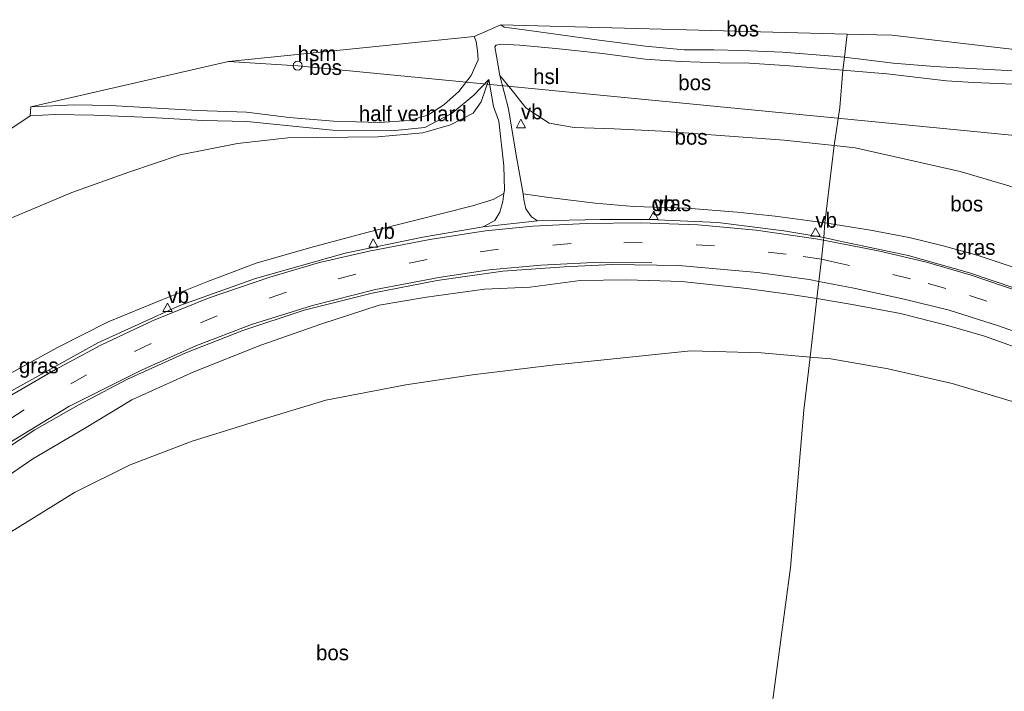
# Model space of a CAD drawing. Header units: millimetres. Extents: x 180000 to 190000, y 466229 to 468626.
# Tile 193 of 202: x 189261 to 189422, y 466551 to 466661. Entities that reach past the tile are written whole.
import ezdxf
from ezdxf.enums import TextEntityAlignment as Align

# ---------------------------------------------------------------- set-up
doc = ezdxf.new("R2010")
doc.units = ezdxf.units.MM
doc.linetypes.add('39strp', pattern=[12, 3, -9])
for name, color, linetype, lineweight in [('bp-b5-bos', 93, 'Continuous', 18), ('bp-b5-grasland', 93, 'Continuous', 18), ('gw-bs-kruinlijn', 93, 'Continuous', 18), ('gw-bs-teenlijn', 93, 'Continuous', 18), ('kd-bs-opnamedtmgrens', 173, 'Continuous', 18), ('kl-bs-electriciteit hoogsp', 13, 'elechoog', 18), ('kl-bs-hoogspanningsmast', 8, 'Continuous', 18), ('mk-bs-39streep 0.15', 8, '39strp', 18), ('mk-bs-streep 0.15', 8, 'Continuous', 18), ('og-bs-hulpgeometrie', 53, 'Continuous', 18), ('vh-b5-verh_soort', 8, 'Continuous', 18), ('wm-bs-verkeersbord', 8, 'Continuous', 18)]:
    doc.layers.add(name, color=color, linetype=linetype, lineweight=lineweight)
doc.styles.add('rtw_iso', font='iso-rtw.shx')
doc.linetypes.add('elechoog', pattern='A,28,-5,[23,RTW.shx,S=1.25,R=0,X=0,Y=0],-5,[23,RTW.shx,S=1.25,R=0,X=0,Y=0],-5,[23,RTW.shx,S=1.25,R=0,X=0,Y=0],-5', length=48)

# ---------------------------------------------------------------- blocks, each defined once
blk = doc.blocks.new('verkeersbord')
for p, q in [((0, 0.75), (-0.75, -0.625)), ((0.75, -0.625), (0, 0.75)), ((-0.75, -0.625), (0.75, -0.625))]:
    blk.add_line(p, q)
blk = doc.blocks.new('dtbattr')
at = {"style": 'rtw_iso'}
blk.add_attdef('TAG', (0.59, 0.87), '', height=2.5, dxfattribs=at)
blk = doc.blocks.new('dtbattr-r')
at = {"style": 'rtw_iso'}
blk.add_attdef('TAG', text='', height=2.5, dxfattribs=at).set_placement((0, 0), align=Align.MIDDLE_CENTER)
blk = doc.blocks.new('d33az_ACAD_1_FMEBLOCK128')
at = {"layer": 'bp-b5-bos'}
blk.add_polyline3d([(-74.89, -13.96, 43.02), (-84.86, -12.94, 43.05), (-95.98, -11.26, 43.22), (-103.26, -10.19, 43.1), (-110.69, -9.27, 43.17), (-115.42, -8.81, 43.16), (-115.1, -6.85, 43.44), (-110.99, 23.75, 43.6), (-108.81, 49.55, 43.55), (-107.77, 58.23, 43.5), (-104.41, 57.94, 43.48), (-94.98, 56.28, 43.37), (-84.52, 53.89, 43.31), (-73.01, 50.48, 43.76)], dxfattribs=at)
blk = doc.blocks.new('dtb')
blk.add_circle((0, 0), 0.75)
blk = doc.blocks.new('dtbattr-l')
at = {"style": 'rtw_iso'}
blk.add_attdef('TAG', (0, 0), '', height=2.5, dxfattribs=at)

msp = doc.modelspace()

# ---------------------------------------------------------------- linework, layer by layer
at = {"layer": 'bp-b5-bos'}
for points in [[(189396.49, 466658.39, 43.45), (189396.06, 466654.59, 43.43), (189394.19, 466654.77, 43.43), (189385.92, 466655.41, 43.33), (189379.19, 466655.71, 43.34), (189374.67, 466655.81, 43.39), (189369.8, 466655.8, 43.4), (189363.45, 466656.41, 43.36), (189355.04, 466657.5, 43.3), (189344.02, 466659.03, 43.26), (189340.29, 466659.5, 43.3), (189339.74, 466659.91, 43.3)], [(189330.43, 466646.81, 43.3), (189327.79, 466645.08, 43.28), (189324.73, 466644.22, 43.24), (189319.9, 466643.88, 43.21), (189312.35, 466644.12, 43.24), (189305.09, 466644.72, 43.33), (189298.1, 466645.59, 43.33), (189290.07, 466645.84, 43.36), (189282.48, 466646.33, 43.42), (189275.79, 466646.71, 43.42), (189269.93, 466646.8, 43.4), (189262.77, 466646.45, 43.37), (189295.16, 466653.89, 43.3), (189335.41, 466658.01, 43.3), (189335.7, 466657.18, 43.45), (189335.97, 466655.63, 43.48), (189336.04, 466654.15, 43.44), (189334.88, 466651.62, 43.4), (189332.88, 466648.96, 43.35)], [(189480.5, 466648.74, 42.83), (189477.75, 466648.52, 42.72), (189475.2, 466648.57, 42.74), (189471.47, 466649.03, 42.75), (189467.45, 466649.64, 42.8), (189460.28, 466650.18, 42.87), (189448.35, 466650.89, 42.92), (189429.7, 466652.05, 43), (189410.81, 466653.05, 43.18), (189404.06, 466653.61, 43.29), (189396.06, 466654.59, 43.43), (189396.49, 466658.39, 43.45), (189403.82, 466658.19, 43.47), (189479.55, 466649.36, 43.02)], [(189395.31, 466646.34, 43.48), (189394.41, 466640.13, 43.57), (189386.22, 466640.98, 43.63), (189375.01, 466641.82, 43.75), (189366.14, 466642.48, 43.81), (189358.36, 466642.88, 43.88), (189351.77, 466643.09, 43.84), (189347.68, 466643.78, 43.74), (189343.86, 466646.31, 43.57), (189341.62, 466649.15, 43.52), (189339.62, 466651.58, 43.47), (189339.07, 466654.75, 43.47), (189338.81, 466656.3, 43.4), (189339, 466656.57, 43.38), (189339.83, 466656.75, 43.3), (189342.88, 466656.59, 43.26), (189349.3, 466655.95, 43.19), (189356.42, 466655.2, 43.3), (189363.44, 466654.3, 43.41), (189369.19, 466653.89, 43.44), (189375.67, 466653.66, 43.37), (189380.52, 466653.61, 43.38), (189387.06, 466653.21, 43.36), (189395.82, 466652.5, 43.36)], [(189394.41, 466640.13, 43.57), (189392.85, 466627.47, 45.07), (189384.73, 466628.58, 45.35), (189378.5, 466629.2, 45.46), (189370.25, 466629.86, 45.27), (189361.52, 466630.15, 45.49), (189355.25, 466630.68, 45.42), (189347.65, 466631.59, 45.32), (189343.4, 466632.21, 45.27), (189342.3, 466638.54, 44.46), (189341.03, 466646.12, 43.56), (189339.62, 466651.58, 43.47), (189341.62, 466649.15, 43.52), (189343.86, 466646.31, 43.57), (189347.68, 466643.78, 43.74), (189351.77, 466643.09, 43.84), (189358.36, 466642.88, 43.88), (189366.14, 466642.48, 43.81), (189375.01, 466641.82, 43.75), (189386.22, 466640.98, 43.63)], [(189433.58, 466617.92, 44.66), (189432.5, 466617.03, 44.81), (189424.19, 466620.04, 44.92), (189417.96, 466622.12, 45.07), (189412.24, 466623.72, 45.07), (189406.65, 466625.07, 45.07), (189400.35, 466626.24, 45.07), (189392.85, 466627.47, 45.07), (189394.41, 466640.13, 43.57), (189397.85, 466639.77, 43.54), (189406.56, 466637.78, 43.6), (189415.03, 466635.85, 43.64), (189423.01, 466633.54, 43.56), (189430.29, 466630.69, 43.39), (189434.8, 466628.02, 43.31), (189434.33, 466625.46, 43.64), (189434.2, 466623.28, 43.76), (189434.08, 466619.69, 44.33)]]:
    msp.add_polyline3d(points, close=True, dxfattribs=at)
for points in [[(189423.01, 466633.54, 43.56), (189415.03, 466635.85, 43.64), (189406.56, 466637.78, 43.6), (189397.85, 466639.77, 43.54), (189394.41, 466640.13, 43.57), (189395.31, 466646.34, 43.48), (189395.82, 466652.5, 43.36), (189402.99, 466651.9, 43.3), (189412.77, 466650.71, 43.12), (189417.2, 466650.45, 43.13), (189428.88, 466649.94, 43.05)], [(189243.76, 466632.35, 44.05), (189262.66, 466645, 43.36), (189266.7, 466645.19, 43.34), (189273.05, 466645.12, 43.32), (189282.44, 466644.7, 43.29), (189290.91, 466644.25, 43.16), (189298.13, 466644.06, 43.17), (189312.16, 466642.66, 43.18), (189321.87, 466642.55, 43.22), (189327.34, 466643.1, 43.26), (189331.79, 466645.41, 43.43), (189335.35, 466648.38, 43.41), (189337.78, 466650.96, 43.47), (189336.56, 466647.28, 43.5), (189335.23, 466645.45, 43.5), (189331.5, 466643.52, 43.5), (189326.97, 466642.21, 43.42), (189319.61, 466641.53, 43.38), (189304.87, 466641.41, 43.66), (189296.62, 466640.47, 43.75), (189287.22, 466638.58, 43.76), (189278.8, 466635.78, 43.88), (189269.47, 466632.41, 43.92), (189259.76, 466628.35, 43.93)], [(189259.76, 466628.35, 43.93), (189269.47, 466632.41, 43.92), (189278.8, 466635.78, 43.88), (189287.22, 466638.58, 43.76), (189296.62, 466640.47, 43.75), (189304.87, 466641.41, 43.66), (189319.61, 466641.53, 43.38), (189326.97, 466642.21, 43.42), (189331.5, 466643.52, 43.5), (189335.23, 466645.45, 43.5), (189336.56, 466647.28, 43.5), (189337.78, 466650.96, 43.47), (189338.58, 466646.54, 43.51), (189339.43, 466644.13, 43.65), (189340.28, 466636.8, 44.52), (189340.37, 466632.82, 45.1), (189340.26, 466632.25, 45.28), (189338.53, 466631.29, 45.37), (189335.14, 466630.23, 45.59), (189325.64, 466627.86, 45.85), (189317.82, 466625.86, 45.97), (189308.62, 466623.43, 46.01), (189299.66, 466620.83, 46.06), (189291.6, 466617.81, 46.15), (189284.22, 466614.83, 46.19), (189275.43, 466611.22, 46.19), (189267.1, 466607.02, 46.26), (189259.35, 466602.8, 46.42)], [(189253.54, 466582.26, 46.3), (189263.06, 466588.81, 46.06), (189271.55, 466593.78, 45.97), (189279.33, 466598.49, 45.94), (189289.44, 466603.04, 45.93), (189300.46, 466607.44, 45.81), (189310.27, 466610.89, 45.63), (189319.85, 466613.96, 45.55), (189327.59, 466615.27, 45.36), (189337.11, 466616.58, 45.32), (189344.57, 466616.94, 45.31), (189352.75, 466618.01, 45.17), (189360.36, 466618.14, 45.07), (189369.41, 466617.84, 45.06), (189380.04, 466616.7, 44.98), (189387.68, 466615.68, 45.01), (189391.55, 466615.05, 44.98), (189390.46, 466605.48, 43.5), (189382.49, 466606.16, 43.53), (189370.89, 466606.49, 43.66), (189350.88, 466604.41, 43.97), (189348.64, 466604.21, 43.97), (189335.12, 466602.57, 43.66), (189324.21, 466600.95, 43.97), (189311.11, 466598.39, 44.37), (189299.58, 466594.93, 44.8), (189289.19, 466591.71, 44.99), (189279.01, 466587.84, 45.2), (189269.92, 466583.26, 45.42), (189259.4, 466576.81, 45.59)], [(189425.22, 466597.73, 43.76), (189413.71, 466601.14, 43.31), (189403.25, 466603.53, 43.37), (189393.83, 466605.19, 43.48), (189390.46, 466605.48, 43.5), (189391.55, 466615.05, 44.98), (189397.32, 466614.11, 44.95), (189405.25, 466612.62, 44.95), (189413.2, 466610.6, 44.83), (189419.04, 466608.91, 44.83), (189427.25, 466605.96, 44.68)], [(189259.4, 466576.81, 45.59), (189269.92, 466583.26, 45.42), (189279.01, 466587.84, 45.2), (189289.19, 466591.71, 44.99), (189299.58, 466594.93, 44.8), (189311.11, 466598.39, 44.37), (189324.21, 466600.95, 43.97), (189335.12, 466602.57, 43.66), (189348.64, 466604.21, 43.97), (189350.88, 466604.41, 43.97), (189370.89, 466606.49, 43.66), (189382.49, 466606.16, 43.53), (189390.46, 466605.48, 43.5), (189389.42, 466596.8, 43.55), (189387.24, 466571.01, 43.6), (189383.13, 466540.41, 43.44)]]:
    msp.add_polyline3d(points, dxfattribs=at)
at = {"layer": 'bp-b5-grasland'}
for points in [[(189259.35, 466602.8, 46.42), (189267.1, 466607.02, 46.26), (189275.43, 466611.22, 46.19), (189284.22, 466614.83, 46.19), (189291.6, 466617.81, 46.15), (189299.66, 466620.83, 46.06), (189308.62, 466623.43, 46.01), (189317.82, 466625.86, 45.97), (189325.64, 466627.86, 45.85), (189335.14, 466630.23, 45.59), (189338.53, 466631.29, 45.37), (189340.26, 466632.25, 45.28), (189340.1, 466630.98, 45.49), (189339.58, 466629.23, 45.6), (189338.79, 466627.84, 45.72), (189336.88, 466626.82, 45.74), (189327, 466625.1, 45.75), (189314.26, 466622.51, 45.9), (189299.58, 466618.32, 46), (189287.18, 466613.9, 46.17), (189273.71, 466607.81, 46.29), (189259.11, 466599.65, 46.43)], [(189255.96, 466588.68, 46.34), (189263.43, 466593.56, 46.26), (189270.49, 466597.6, 46.21), (189278.62, 466601.87, 46.12), (189288.15, 466606.16, 46.01), (189297.5, 466609.82, 45.89), (189307.53, 466613.17, 45.81), (189318.67, 466615.93, 45.72), (189329.32, 466618, 45.57), (189340.07, 466619.53, 45.5), (189350.13, 466620.26, 45.42), (189358.06, 466620.62, 45.3), (189368.95, 466620.49, 45.1), (189381.82, 466619.32, 44.96), (189390.3, 466618.2, 44.94), (189391.87, 466617.83, 44.87), (189391.55, 466615.05, 44.98), (189387.68, 466615.68, 45.01), (189380.04, 466616.7, 44.98), (189369.41, 466617.84, 45.06), (189360.36, 466618.14, 45.07), (189352.75, 466618.01, 45.17), (189344.57, 466616.94, 45.31), (189337.11, 466616.58, 45.32), (189327.59, 466615.27, 45.36), (189319.85, 466613.96, 45.55), (189310.27, 466610.89, 45.63), (189300.46, 466607.44, 45.81), (189289.44, 466603.04, 45.93), (189279.33, 466598.49, 45.94), (189271.55, 466593.78, 45.97), (189263.06, 466588.81, 46.06), (189253.54, 466582.26, 46.3)], [(189427.25, 466605.96, 44.68), (189419.04, 466608.91, 44.83), (189413.2, 466610.6, 44.83), (189405.25, 466612.62, 44.95), (189397.32, 466614.11, 44.95), (189391.55, 466615.05, 44.98), (189391.87, 466617.83, 44.87), (189397.62, 466616.78, 44.78), (189405.87, 466614.98, 44.8), (189413.22, 466613.15, 44.77), (189421.33, 466610.61, 44.61), (189428.23, 466608.11, 44.58)]]:
    msp.add_polyline3d(points, dxfattribs=at)
for points in [[(189384.73, 466628.58, 45.35), (189392.85, 466627.47, 45.07), (189392.69, 466625.04, 45.25), (189386.16, 466626.13, 45.31), (189375.31, 466627.52, 45.37), (189364.19, 466628, 45.46), (189356.09, 466628.02, 45.48), (189345.78, 466627.77, 45.55), (189344.78, 466628.46, 45.59), (189343.86, 466629.77, 45.6), (189343.52, 466631.3, 45.54), (189343.4, 466632.21, 45.27), (189347.65, 466631.59, 45.32), (189355.25, 466630.68, 45.42), (189361.52, 466630.15, 45.49), (189370.25, 466629.86, 45.27), (189378.5, 466629.2, 45.46)], [(189429.23, 466615.81, 44.81), (189427.69, 466615.49, 44.81), (189416.54, 466619.28, 44.92), (189406.49, 466622.1, 45.04), (189395.09, 466624.53, 45.21), (189392.69, 466625.04, 45.25), (189392.85, 466627.47, 45.07), (189400.35, 466626.24, 45.07), (189406.65, 466625.07, 45.07), (189412.24, 466623.72, 45.07), (189417.96, 466622.12, 45.07), (189424.19, 466620.04, 44.92), (189432.5, 466617.03, 44.81), (189430.98, 466616.39, 44.81)]]:
    msp.add_polyline3d(points, close=True, dxfattribs=at)
at = {"layer": 'gw-bs-kruinlijn'}
for points in [[(189340.26, 466632.25, 45.28), (189338.53, 466631.29, 45.37), (189335.14, 466630.23, 45.59), (189325.64, 466627.86, 45.85), (189317.82, 466625.86, 45.97), (189308.62, 466623.43, 46.01), (189299.66, 466620.83, 46.06), (189291.6, 466617.81, 46.15), (189284.22, 466614.83, 46.19), (189275.43, 466611.22, 46.19), (189267.1, 466607.02, 46.26), (189259.35, 466602.8, 46.42), (189251.93, 466598.28, 46.47), (189245.9, 466594.01, 46.56), (189238.39, 466588.69, 46.8), (189232.33, 466583.92, 46.82), (189226.95, 466578.81, 46.85), (189220.67, 466572.85, 46.87)], [(189392.85, 466627.47, 45.07), (189384.73, 466628.58, 45.35), (189378.5, 466629.2, 45.46), (189370.25, 466629.86, 45.27), (189361.52, 466630.15, 45.49), (189355.25, 466630.68, 45.42), (189347.65, 466631.59, 45.32), (189343.4, 466632.21, 45.27)], [(189432.5, 466617.03, 44.81), (189424.19, 466620.04, 44.92), (189417.96, 466622.12, 45.07), (189412.24, 466623.72, 45.07), (189406.65, 466625.07, 45.07), (189400.35, 466626.24, 45.07), (189392.85, 466627.47, 45.07)], [(189352.75, 466618.01, 45.17), (189344.57, 466616.94, 45.31)], [(189352.75, 466618.01, 45.17), (189360.36, 466618.14, 45.07), (189369.41, 466617.84, 45.06), (189380.04, 466616.7, 44.98), (189387.68, 466615.68, 45.01), (189391.55, 466615.05, 44.98)], [(189195.84, 466521.69, 47.22), (189205.07, 466531.29, 46.82), (189218.3, 466547.74, 46.64), (189227.77, 466559.16, 46.52), (189236, 466567.62, 46.45), (189244.83, 466575.09, 46.4), (189253.54, 466582.26, 46.3), (189263.06, 466588.81, 46.06), (189271.55, 466593.78, 45.97), (189279.33, 466598.49, 45.94), (189289.44, 466603.04, 45.93), (189300.46, 466607.44, 45.81), (189310.27, 466610.89, 45.63), (189319.85, 466613.96, 45.55), (189327.59, 466615.27, 45.36), (189337.11, 466616.58, 45.32), (189344.57, 466616.94, 45.31)], [(189391.55, 466615.05, 44.98), (189397.32, 466614.11, 44.95), (189405.25, 466612.62, 44.95), (189413.2, 466610.6, 44.83), (189419.04, 466608.91, 44.83), (189427.25, 466605.96, 44.68), (189434.59, 466602.57, 44.67), (189446.35, 466596.83, 44.61), (189460.6, 466589.52, 44.57), (189475.88, 466582.29, 44.38), (189496.37, 466571.53, 44.15), (189513.88, 466562.16, 44.07), (189516.22, 466559.77, 44.01), (189517.51, 466557.3, 43.88), (189518.59, 466554.42, 43.77), (189518.96, 466553.01, 43.77)]]:
    msp.add_polyline3d(points, dxfattribs=at)
at = {"layer": 'gw-bs-teenlijn'}
for points in [[(189394.41, 466640.13, 43.57), (189386.22, 466640.98, 43.63), (189375.01, 466641.82, 43.75), (189366.14, 466642.48, 43.81), (189358.36, 466642.88, 43.88), (189351.77, 466643.09, 43.84), (189347.68, 466643.78, 43.74), (189343.86, 466646.31, 43.57), (189341.62, 466649.15, 43.52), (189339.62, 466651.58, 43.47)], [(189337.78, 466650.96, 43.47), (189336.56, 466647.28, 43.5), (189335.23, 466645.45, 43.5), (189331.5, 466643.52, 43.5), (189326.97, 466642.21, 43.42), (189319.61, 466641.53, 43.38), (189304.87, 466641.41, 43.66), (189296.62, 466640.47, 43.75), (189287.22, 466638.58, 43.76), (189278.8, 466635.78, 43.88), (189269.47, 466632.41, 43.92), (189259.76, 466628.35, 43.93), (189250.41, 466623.09, 43.91), (189241.91, 466617.59, 43.85), (189232.54, 466611.95, 43.9), (189225.19, 466606.1, 43.96), (189218.72, 466599.7, 43.96), (189214.67, 466594.68, 43.94), (189211.49, 466591.77, 44.03), (189208.19, 466588.18, 44.31)], [(189434.8, 466628.02, 43.31), (189430.29, 466630.69, 43.39), (189423.01, 466633.54, 43.56), (189415.03, 466635.85, 43.64), (189406.56, 466637.78, 43.6), (189397.85, 466639.77, 43.54), (189394.41, 466640.13, 43.57)], [(189390.46, 466605.48, 43.5), (189382.49, 466606.16, 43.53), (189370.89, 466606.49, 43.66), (189350.88, 466604.41, 43.97), (189348.64, 466604.21, 43.97), (189335.12, 466602.57, 43.66), (189324.21, 466600.95, 43.97), (189311.11, 466598.39, 44.37), (189299.58, 466594.93, 44.8), (189289.19, 466591.71, 44.99), (189279.01, 466587.84, 45.2), (189269.92, 466583.26, 45.42), (189259.4, 466576.81, 45.59), (189250.59, 466570, 45.57), (189241.21, 466562.12, 45.84), (189230.96, 466552.23, 46), (189223.21, 466542.47, 46.28), (189214.91, 466534.28, 46.38), (189204.17, 466526.91, 46.79), (189195.84, 466521.69, 47.22)], [(189518.96, 466553.01, 43.77), (189516.09, 466552.77, 43.42), (189511.9, 466554.11, 43.26), (189501.35, 466559.07, 43.26), (189481.72, 466569.59, 43.26), (189455.59, 466583.05, 43.25), (189443.7, 466588.97, 43.32), (189434.77, 466593.74, 43.7), (189425.22, 466597.73, 43.76), (189413.71, 466601.14, 43.31), (189403.25, 466603.53, 43.37), (189393.83, 466605.19, 43.48), (189390.46, 466605.48, 43.5)]]:
    msp.add_polyline3d(points, dxfattribs=at)
at = {"layer": 'kd-bs-opnamedtmgrens'}
for points in [[(189396.49, 466658.39, 43.45), (189339.74, 466659.91, 43.3), (189335.41, 466658.01, 43.3), (189295.16, 466653.89, 43.3), (189262.77, 466646.45, 43.37), (189262.66, 466645, 43.36), (189243.76, 466632.35, 44.05), (189225.61, 466618.18, 43.97), (189214.48, 466606.54, 43.84), (189203.41, 466599.6, 44.01), (189202.08, 466599.53, 44.02), (189189.27, 466602.91, 44.34), (189096.64, 466621.4, 46.62), (189094.46, 466620.88, 46.39), (189093.71, 466620.89, 46.39), (189073.01, 466622.69, 47.01), (189043.69, 466627.15, 47.68), (189038.3, 466628.41, 47.84), (189018.98, 466632.26, 48.16), (189004.59, 466634.98, 48.17), (188992.44, 466636.67, 48.59)], [(189766.76, 466543.88, 41.6), (189701.54, 466544.11, 42.01), (189647.69, 466554.89, 42.53), (189576.61, 466572.28, 43.38), (189549.26, 466589.56, 43.03), (189546.88, 466591.07, 43.18), (189544.73, 466592.37, 43.17), (189543.13, 466593.84, 43.86), (189498.92, 466634.46, 46), (189484.51, 466645.81, 46.56), (189482.62, 466647.18, 42.85), (189480.5, 466648.74, 42.83), (189479.55, 466649.36, 43.02), (189403.82, 466658.19, 43.47), (189396.49, 466658.39, 43.45)]]:
    msp.add_polyline3d(points, dxfattribs=at)
at = {"layer": 'kl-bs-electriciteit hoogsp'}
for points in [[(189394.92, 466644.59, 65.35), (189306.49, 466653.2, 62.51), (189295.16, 466653.89, 68.57)], [(189498.92, 466634.46, 68.7), (189394.92, 466644.59, 65.35)]]:
    msp.add_polyline3d(points, dxfattribs=at)
at = {"layer": 'mk-bs-39streep 0.15'}
for points in [[(189392.29, 466621.52, 45.08), (189386.54, 466622.33, 45.15), (189374.79, 466623.71, 45.17), (189362.92, 466624.26, 45.35), (189351.28, 466624.06, 45.47), (189339.36, 466623.15, 45.59), (189327.68, 466621.48, 45.67), (189316.03, 466619.04, 45.79), (189304.66, 466616.09, 45.87), (189293.3, 466612.23, 46.03), (189282.46, 466607.68, 46.13), (189271.9, 466602.56, 46.21), (189261.68, 466596.81, 46.36), (189251.59, 466590.34, 46.48), (189242.02, 466583.25, 46.57), (189232.95, 466575.64, 46.69), (189224.47, 466567.46, 46.8), (189216.52, 466558.8, 46.91), (189208.98, 466549.74, 46.98), (189201.52, 466540.48, 47.12), (189194.16, 466531.14, 47.15)], [(189392.29, 466621.52, 45.08), (189393.95, 466621.11, 45.02), (189404.01, 466619, 44.93), (189409.79, 466617.55, 44.89), (189416.54, 466615.58, 44.8), (189423.6, 466613.2, 44.75), (189427.95, 466611.64, 44.7), (189434.91, 466608.94, 44.62), (189445.55, 466603.99, 44.57), (189456.38, 466598.57, 44.54), (189481.68, 466585.85, 44.32), (189502.83, 466575.26, 44.08), (189527.2, 466563.03, 43.94), (189551.74, 466550.97, 43.94)]]:
    msp.add_polyline3d(points, dxfattribs=at)
at = {"layer": 'mk-bs-streep 0.15'}
for points in [[(189392.64, 466624.64, 45.19), (189391.38, 466624.84, 45.25), (189381.63, 466626.28, 45.26), (189372.06, 466627.12, 45.34), (189362.64, 466627.46, 45.42), (189353.73, 466627.35, 45.51), (189345.02, 466626.94, 45.6), (189337.25, 466626.17, 45.69), (189328.11, 466624.75, 45.76), (189318.2, 466622.83, 45.87), (189310.07, 466620.94, 45.92), (189301.9, 466618.58, 45.99), (189291.95, 466615.17, 46.1), (189282.82, 466611.47, 46.25), (189274.25, 466607.43, 46.29), (189266.81, 466603.43, 46.34), (189257.96, 466598.3, 46.43), (189251.46, 466594.15, 46.5), (189245.61, 466590.05, 46.56)], [(189571.94, 466545.42, 43.77), (189561.45, 466549.98, 43.91), (189548.53, 466556.13, 43.9), (189526.8, 466566.82, 43.93), (189506.72, 466576.95, 44.08), (189484.12, 466588.33, 44.32), (189463.18, 466598.8, 44.57), (189446.33, 466607.15, 44.67), (189436.03, 466611.91, 44.76), (189427.93, 466615.11, 44.83), (189416.84, 466618.89, 44.92), (189409.54, 466621, 44.98), (189401.88, 466622.81, 45.03), (189392.64, 466624.64, 45.19)], [(189203.12, 466537.29, 47.11), (189208.01, 466543.48, 47), (189216.15, 466553.39, 46.84), (189222.8, 466560.92, 46.74), (189229.38, 466567.85, 46.68), (189235.54, 466573.6, 46.57), (189242.64, 466579.72, 46.45), (189250.31, 466585.47, 46.4), (189258.35, 466590.89, 46.3), (189269, 466597.36, 46.19), (189280.91, 466603.33, 46.1), (189289.77, 466607.3, 45.96), (189298.93, 466610.79, 45.87), (189308.88, 466613.94, 45.77), (189319.22, 466616.52, 45.67), (189329.59, 466618.49, 45.58), (189337.85, 466619.79, 45.5), (189346.3, 466620.54, 45.39), (189356.04, 466621.01, 45.29), (189364.51, 466620.94, 45.12)]]:
    msp.add_polyline3d(points, dxfattribs=at)
at = {"layer": 'og-bs-hulpgeometrie'}
msp.add_polyline3d([(189383.13, 466540.41, 43.44), (189387.24, 466571.01, 43.6), (189389.42, 466596.8, 43.55), (189390.46, 466605.48, 43.5), (189391.55, 466615.05, 44.98), (189391.87, 466617.83, 44.87), (189392.29, 466621.52, 45.08), (189392.64, 466624.64, 45.19), (189392.69, 466625.04, 45.25), (189392.85, 466627.47, 45.07), (189394.41, 466640.13, 43.57), (189395.31, 466646.34, 43.48), (189395.82, 466652.5, 43.36), (189396.06, 466654.59, 43.43), (189396.49, 466658.39, 43.45)], dxfattribs=at)
at = {"layer": 'vh-b5-verh_soort'}
msp.add_polyline3d([(189355.04, 466657.5, 43.3), (189363.45, 466656.41, 43.36), (189369.8, 466655.8, 43.4), (189374.67, 466655.81, 43.39), (189379.19, 466655.71, 43.34), (189385.92, 466655.41, 43.33), (189394.19, 466654.77, 43.43), (189396.06, 466654.59, 43.43), (189395.82, 466652.5, 43.36), (189387.06, 466653.21, 43.36), (189380.52, 466653.61, 43.38), (189375.67, 466653.66, 43.37), (189369.19, 466653.89, 43.44), (189363.44, 466654.3, 43.41), (189356.42, 466655.2, 43.3), (189349.3, 466655.95, 43.19), (189342.88, 466656.59, 43.26), (189339.83, 466656.75, 43.3), (189339, 466656.57, 43.38), (189338.81, 466656.3, 43.4), (189339.07, 466654.75, 43.47), (189339.62, 466651.58, 43.47), (189341.03, 466646.12, 43.56), (189342.3, 466638.54, 44.46), (189343.4, 466632.21, 45.27), (189343.52, 466631.3, 45.54), (189343.86, 466629.77, 45.6), (189344.78, 466628.46, 45.59), (189345.78, 466627.77, 45.55), (189336.88, 466626.82, 45.74), (189338.79, 466627.84, 45.72), (189339.58, 466629.23, 45.6), (189340.1, 466630.98, 45.49), (189340.26, 466632.25, 45.28), (189340.37, 466632.82, 45.1), (189340.28, 466636.8, 44.52), (189339.43, 466644.13, 43.65), (189338.58, 466646.54, 43.51), (189337.78, 466650.96, 43.47), (189335.35, 466648.38, 43.41), (189331.79, 466645.41, 43.43), (189327.34, 466643.1, 43.26), (189321.87, 466642.55, 43.22), (189312.16, 466642.66, 43.18), (189298.13, 466644.06, 43.17), (189290.91, 466644.25, 43.16), (189282.44, 466644.7, 43.29), (189273.05, 466645.12, 43.32), (189266.7, 466645.19, 43.34), (189262.66, 466645, 43.36), (189262.77, 466646.45, 43.37), (189269.93, 466646.8, 43.4), (189275.79, 466646.71, 43.42), (189282.48, 466646.33, 43.42), (189290.07, 466645.84, 43.36), (189298.1, 466645.59, 43.33), (189305.09, 466644.72, 43.33), (189312.35, 466644.12, 43.24), (189319.9, 466643.88, 43.21), (189324.73, 466644.22, 43.24), (189327.79, 466645.08, 43.28), (189330.43, 466646.81, 43.3), (189332.88, 466648.96, 43.35), (189334.88, 466651.62, 43.4), (189336.04, 466654.15, 43.44), (189335.97, 466655.63, 43.48), (189335.7, 466657.18, 43.45), (189335.41, 466658.01, 43.3), (189339.74, 466659.91, 43.3), (189340.29, 466659.5, 43.3), (189344.02, 466659.03, 43.26)], close=True, dxfattribs=at)
for points in [[(189428.88, 466649.94, 43.05), (189417.2, 466650.45, 43.13), (189412.77, 466650.71, 43.12), (189402.99, 466651.9, 43.3), (189395.82, 466652.5, 43.36), (189396.06, 466654.59, 43.43), (189404.06, 466653.61, 43.29), (189410.81, 466653.05, 43.18), (189429.7, 466652.05, 43)], [(189259.11, 466599.65, 46.43), (189273.71, 466607.81, 46.29), (189287.18, 466613.9, 46.17), (189299.58, 466618.32, 46), (189314.26, 466622.51, 45.9), (189327, 466625.1, 45.75), (189336.88, 466626.82, 45.74), (189345.78, 466627.77, 45.55), (189356.09, 466628.02, 45.48), (189364.19, 466628, 45.46), (189375.31, 466627.52, 45.37), (189386.16, 466626.13, 45.31), (189392.69, 466625.04, 45.25), (189392.64, 466624.64, 45.19), (189392.29, 466621.52, 45.08), (189391.87, 466617.83, 44.87), (189390.3, 466618.2, 44.94), (189381.82, 466619.32, 44.96), (189368.95, 466620.49, 45.1), (189358.06, 466620.62, 45.3), (189350.13, 466620.26, 45.42), (189340.07, 466619.53, 45.5), (189329.32, 466618, 45.57), (189318.67, 466615.93, 45.72), (189307.53, 466613.17, 45.81), (189297.5, 466609.82, 45.89), (189288.15, 466606.16, 46.01), (189278.62, 466601.87, 46.12), (189270.49, 466597.6, 46.21), (189263.43, 466593.56, 46.26), (189255.96, 466588.68, 46.34)], [(189428.23, 466608.11, 44.58), (189421.33, 466610.61, 44.61), (189413.22, 466613.15, 44.77), (189405.87, 466614.98, 44.8), (189397.62, 466616.78, 44.78), (189391.87, 466617.83, 44.87), (189392.29, 466621.52, 45.08), (189392.64, 466624.64, 45.19), (189392.69, 466625.04, 45.25), (189395.09, 466624.53, 45.21), (189406.49, 466622.1, 45.04), (189416.54, 466619.28, 44.92), (189427.69, 466615.49, 44.81)]]:
    msp.add_polyline3d(points, dxfattribs=at)

# ---------------------------------------------------------------- block references
at = {"layer": 'bp-b5-bos'}
ref = msp.add_blockref('dtbattr-r', (189376.69, 466657.25, 43.36), dxfattribs=at)
ref.add_attrib('TAG', 'bos', dxfattribs={"layer": '0', "height": 2.5, "style": 'rtw_iso'}).set_placement((189376.69, 466657.25, 43.36), align=Align.BOTTOM_LEFT)
ref = msp.add_blockref('dtbattr-r', (189308.34, 466650.94, 43.35), dxfattribs=at)
ref.add_attrib('TAG', 'bos', dxfattribs={"layer": '0', "height": 2.5, "style": 'rtw_iso'}).set_placement((189308.34, 466650.94, 43.35), align=Align.BOTTOM_LEFT)
ref = msp.add_blockref('dtbattr-r', (189368.84, 466648.44, 43.5), dxfattribs=at)
ref.add_attrib('TAG', 'bos', dxfattribs={"layer": '0', "height": 2.5, "style": 'rtw_iso'}).set_placement((189368.84, 466648.44, 43.5), align=Align.BOTTOM_LEFT)
ref = msp.add_blockref('dtbattr-r', (189368.24, 466639.52, 44.37), dxfattribs=at)
ref.add_attrib('TAG', 'bos', dxfattribs={"layer": '0', "height": 2.5, "style": 'rtw_iso'}).set_placement((189368.24, 466639.52, 44.37), align=Align.BOTTOM_LEFT)
ref = msp.add_blockref('dtbattr-r', (189413.42, 466628.58, 44.23), dxfattribs=at)
ref.add_attrib('TAG', 'bos', dxfattribs={"layer": '0', "height": 2.5, "style": 'rtw_iso'}).set_placement((189413.42, 466628.58, 44.23), align=Align.BOTTOM_LEFT)
msp.add_blockref('d33az_ACAD_1_FMEBLOCK128', (189498.23, 466547.25), dxfattribs=at)
ref = msp.add_blockref('dtbattr-r', (189309.49, 466555.05, 44.56), dxfattribs=at)
ref.add_attrib('TAG', 'bos', dxfattribs={"layer": '0', "height": 2.5, "style": 'rtw_iso'}).set_placement((189309.49, 466555.05, 44.56), align=Align.BOTTOM_LEFT)
at = {"layer": 'bp-b5-grasland'}
ref = msp.add_blockref('dtbattr-r', (189364.47, 466628.63, 45.4), dxfattribs=at)
ref.add_attrib('TAG', 'gras', dxfattribs={"layer": '0', "height": 2.5, "style": 'rtw_iso'}).set_placement((189364.47, 466628.63, 45.4), align=Align.BOTTOM_LEFT)
ref = msp.add_blockref('dtbattr-r', (189414.31, 466621.48, 44.99), dxfattribs=at)
ref.add_attrib('TAG', 'gras', dxfattribs={"layer": '0', "height": 2.5, "style": 'rtw_iso'}).set_placement((189414.31, 466621.48, 44.99), align=Align.BOTTOM_LEFT)
ref = msp.add_blockref('dtbattr-r', (189260.8, 466602.07, 46.18), dxfattribs=at)
ref.add_attrib('TAG', 'gras', dxfattribs={"layer": '0', "height": 2.5, "style": 'rtw_iso'}).set_placement((189260.8, 466602.07, 46.18), align=Align.BOTTOM_LEFT)
at = {"layer": 'kl-bs-electriciteit hoogsp'}
ref = msp.add_blockref('dtbattr-l', (189345.06, 466649.44, 63.75), dxfattribs=at)
ref.add_attrib('TAG', 'hsl', dxfattribs={"layer": '0', "height": 2.5, "style": 'rtw_iso'}).set_placement((189345.06, 466649.44, 63.75), align=Align.BOTTOM_LEFT)
at = {"layer": 'kl-bs-hoogspanningsmast'}
ref = msp.add_blockref('dtbattr', (189306.49, 466653.2, 43.37), dxfattribs=at)
ref.add_attrib('TAG', 'hsm', dxfattribs={"layer": '0', "height": 2.5, "style": 'rtw_iso'}).set_placement((189306.49, 466653.2, 43.37), align=Align.BOTTOM_LEFT)
msp.add_blockref('dtb', (189306.49, 466653.2, 43.37), dxfattribs=at)
at = {"layer": 'vh-b5-verh_soort'}
ref = msp.add_blockref('dtbattr-r', (189316.5, 466643.36, 43.72), dxfattribs=at)
ref.add_attrib('TAG', 'half verhard', dxfattribs={"layer": '0', "height": 2.5, "style": 'rtw_iso'}).set_placement((189316.5, 466643.36, 43.72), align=Align.BOTTOM_LEFT)
at = {"layer": 'wm-bs-verkeersbord'}
ref = msp.add_blockref('dtbattr', (189343.07, 466643.67, 43.9), dxfattribs=at)
ref.add_attrib('TAG', 'vb', dxfattribs={"layer": '0', "height": 2.5, "style": 'rtw_iso'}).set_placement((189343.07, 466643.67, 43.9), align=Align.BOTTOM_LEFT)
for p in [(189343.07, 466643.67, 43.9), (189364.82, 466628.61, 45.47), (189391.32, 466625.91, 45.09), (189318.87, 466624.09, 45.74), (189285.15, 466613.56, 46.07)]:
    msp.add_blockref('verkeersbord', p, dxfattribs=at)
ref = msp.add_blockref('dtbattr', (189364.82, 466628.61, 45.47), dxfattribs=at)
ref.add_attrib('TAG', 'vb', dxfattribs={"layer": '0', "height": 2.5, "style": 'rtw_iso'}).set_placement((189364.82, 466628.61, 45.47), align=Align.BOTTOM_LEFT)
ref = msp.add_blockref('dtbattr', (189391.32, 466625.91, 45.09), dxfattribs=at)
ref.add_attrib('TAG', 'vb', dxfattribs={"layer": '0', "height": 2.5, "style": 'rtw_iso'}).set_placement((189391.32, 466625.91, 45.09), align=Align.BOTTOM_LEFT)
ref = msp.add_blockref('dtbattr', (189318.87, 466624.09, 45.74), dxfattribs=at)
ref.add_attrib('TAG', 'vb', dxfattribs={"layer": '0', "height": 2.5, "style": 'rtw_iso'}).set_placement((189318.87, 466624.09, 45.74), align=Align.BOTTOM_LEFT)
ref = msp.add_blockref('dtbattr', (189285.15, 466613.56, 46.07), dxfattribs=at)
ref.add_attrib('TAG', 'vb', dxfattribs={"layer": '0', "height": 2.5, "style": 'rtw_iso'}).set_placement((189285.15, 466613.56, 46.07), align=Align.BOTTOM_LEFT)

doc.saveas('drawing.dxf')
